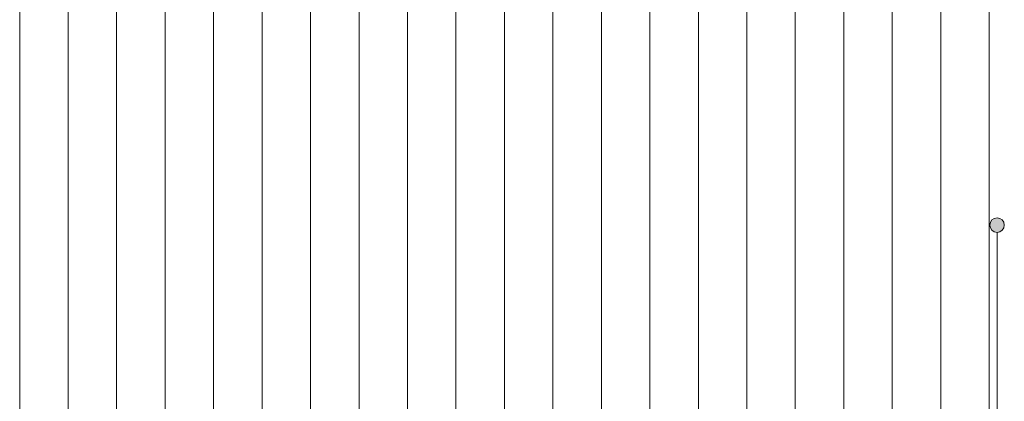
# Model space of a CAD drawing. Header units: millimetres. Extents: x -65 to 293624, y -1905 to 31061.
# Tile 52 of 256: x 36351 to 38382, y 16247 to 17035. Entities that reach past the tile are written whole.
import ezdxf

# ---------------------------------------------------------------- set-up
doc = ezdxf.new("R2010")
doc.units = ezdxf.units.MM
doc.header["$MEASUREMENT"] = 0
doc.layers.add('00 Silt sein.AR', color=7, linetype='Continuous')
doc.layers.add('1263 Katuse alusserv.AR', color=7, linetype='Continuous')

# ---------------------------------------------------------------- blocks, each defined once
blk = doc.blocks.new('*X261', base_point=(-38239, 12361.4))
at = {"layer": '1263 Katuse alusserv.AR', "color": 7, "linetype": 'Continuous', "lineweight": 13}
for p, q in [((36350.6, 17058.3), (36350.6, 16994.4)), ((36350.6, 17058.3), (36350.6, 16994.4)), ((36450.6, 17058.3), (36450.6, 16994.4)), ((36450.6, 17058.3), (36450.6, 16994.4)), ((36550.6, 17058.3), (36550.6, 16994.4)), ((36550.6, 17058.3), (36550.6, 16994.4)), ((36650.6, 17058.3), (36650.6, 16994.4)), ((36650.6, 17058.3), (36650.6, 16994.4)), ((36750.6, 17058.3), (36750.6, 16994.4)), ((36750.6, 17058.3), (36750.6, 16994.4)), ((36850.6, 17058.3), (36850.6, 16994.4)), ((36850.6, 17058.3), (36850.6, 16994.4)), ((36950.6, 17058.3), (36950.6, 16994.4)), ((36950.6, 17058.3), (36950.6, 16994.4)), ((37050.6, 17058.3), (37050.6, 16994.4)), ((37050.6, 17058.3), (37050.6, 16994.4)), ((37150.6, 17058.3), (37150.6, 16994.4)), ((37150.6, 17058.3), (37150.6, 16994.4)), ((37250.6, 17058.3), (37250.6, 16994.4)), ((37250.6, 17058.3), (37250.6, 16994.4)), ((37350.6, 17058.3), (37350.6, 16994.4)), ((37350.6, 17058.3), (37350.6, 16994.4)), ((37450.6, 17058.3), (37450.6, 16994.4)), ((37450.6, 17058.3), (37450.6, 16994.4)), ((37550.6, 17058.3), (37550.6, 16994.4)), ((37550.6, 17058.3), (37550.6, 16994.4)), ((37650.6, 17058.3), (37650.6, 16994.4)), ((37650.6, 17058.3), (37650.6, 16994.4)), ((37750.6, 17058.3), (37750.6, 16994.4)), ((37750.6, 17058.3), (37750.6, 16994.4)), ((37850.6, 17058.3), (37850.6, 16994.4)), ((37850.6, 17058.3), (37850.6, 16994.4)), ((37950.6, 17058.3), (37950.6, 16994.4)), ((37950.6, 17058.3), (37950.6, 16994.4)), ((38050.6, 17058.3), (38050.6, 16994.4)), ((38050.6, 17058.3), (38050.6, 16994.4)), ((38150.6, 17058.3), (38150.6, 16994.4)), ((38150.6, 17058.3), (38150.6, 16994.4)), ((38250.6, 17058.3), (38250.6, 16994.4)), ((38250.6, 17058.3), (38250.6, 16994.4)), ((38350.6, 17058.3), (38350.6, 16994.4)), ((38350.6, 17058.3), (38350.6, 16994.4)), ((36350.6, 16994.4), (36350.6, 16930.4)), ((36350.6, 16994.4), (36350.6, 16930.4)), ((36450.6, 16994.4), (36450.6, 16930.4)), ((36450.6, 16994.4), (36450.6, 16930.4)), ((36550.6, 16994.4), (36550.6, 16930.4)), ((36550.6, 16994.4), (36550.6, 16930.4)), ((36650.6, 16994.4), (36650.6, 16930.4)), ((36650.6, 16994.4), (36650.6, 16930.4)), ((36750.6, 16994.4), (36750.6, 16930.4)), ((36750.6, 16994.4), (36750.6, 16930.4)), ((36850.6, 16994.4), (36850.6, 16930.4)), ((36850.6, 16994.4), (36850.6, 16930.4)), ((36950.6, 16994.4), (36950.6, 16930.4)), ((36950.6, 16994.4), (36950.6, 16930.4)), ((37050.6, 16994.4), (37050.6, 16930.4)), ((37050.6, 16994.4), (37050.6, 16930.4)), ((37150.6, 16994.4), (37150.6, 16930.4)), ((37150.6, 16994.4), (37150.6, 16930.4)), ((37250.6, 16994.4), (37250.6, 16930.4)), ((37250.6, 16994.4), (37250.6, 16930.4)), ((37350.6, 16994.4), (37350.6, 16930.4)), ((37350.6, 16994.4), (37350.6, 16930.4)), ((37450.6, 16994.4), (37450.6, 16930.4)), ((37450.6, 16994.4), (37450.6, 16930.4)), ((37550.6, 16994.4), (37550.6, 16930.4)), ((37550.6, 16994.4), (37550.6, 16930.4)), ((37650.6, 16994.4), (37650.6, 16930.4)), ((37650.6, 16994.4), (37650.6, 16930.4)), ((37750.6, 16994.4), (37750.6, 16930.4)), ((37750.6, 16994.4), (37750.6, 16930.4)), ((37850.6, 16994.4), (37850.6, 16930.4)), ((37850.6, 16994.4), (37850.6, 16930.4)), ((37950.6, 16994.4), (37950.6, 16930.4)), ((37950.6, 16994.4), (37950.6, 16930.4)), ((38050.6, 16994.4), (38050.6, 16930.4)), ((38050.6, 16994.4), (38050.6, 16930.4)), ((38150.6, 16994.4), (38150.6, 16930.4)), ((38150.6, 16994.4), (38150.6, 16930.4)), ((38250.6, 16994.4), (38250.6, 16930.4)), ((38250.6, 16994.4), (38250.6, 16930.4)), ((38350.6, 16994.4), (38350.6, 16930.4)), ((38350.6, 16994.4), (38350.6, 16930.4)), ((36350.6, 16930.4), (36350.6, 16866.5)), ((36350.6, 16930.4), (36350.6, 16866.5)), ((36450.6, 16930.4), (36450.6, 16866.5)), ((36450.6, 16930.4), (36450.6, 16866.5)), ((36550.6, 16930.4), (36550.6, 16866.5)), ((36550.6, 16930.4), (36550.6, 16866.5)), ((36650.6, 16930.4), (36650.6, 16866.5)), ((36650.6, 16930.4), (36650.6, 16866.5)), ((36750.6, 16930.4), (36750.6, 16866.5)), ((36750.6, 16930.4), (36750.6, 16866.5)), ((36850.6, 16930.4), (36850.6, 16866.5)), ((36850.6, 16930.4), (36850.6, 16866.5)), ((36950.6, 16930.4), (36950.6, 16866.5)), ((36950.6, 16930.4), (36950.6, 16866.5)), ((37050.6, 16930.4), (37050.6, 16866.5)), ((37050.6, 16930.4), (37050.6, 16866.5)), ((37150.6, 16930.4), (37150.6, 16866.5)), ((37150.6, 16930.4), (37150.6, 16866.5)), ((37250.6, 16930.4), (37250.6, 16866.5)), ((37250.6, 16930.4), (37250.6, 16866.5)), ((37350.6, 16930.4), (37350.6, 16866.5)), ((37350.6, 16930.4), (37350.6, 16866.5)), ((37450.6, 16930.4), (37450.6, 16866.5)), ((37450.6, 16930.4), (37450.6, 16866.5)), ((37550.6, 16930.4), (37550.6, 16866.5)), ((37550.6, 16930.4), (37550.6, 16866.5)), ((37650.6, 16930.4), (37650.6, 16866.5)), ((37650.6, 16930.4), (37650.6, 16866.5)), ((37750.6, 16930.4), (37750.6, 16866.5)), ((37750.6, 16930.4), (37750.6, 16866.5)), ((37850.6, 16930.4), (37850.6, 16866.5)), ((37850.6, 16930.4), (37850.6, 16866.5)), ((37950.6, 16930.4), (37950.6, 16866.5)), ((37950.6, 16930.4), (37950.6, 16866.5)), ((38050.6, 16930.4), (38050.6, 16866.5)), ((38050.6, 16930.4), (38050.6, 16866.5)), ((38150.6, 16930.4), (38150.6, 16866.5)), ((38150.6, 16930.4), (38150.6, 16866.5)), ((38250.6, 16930.4), (38250.6, 16866.5)), ((38250.6, 16930.4), (38250.6, 16866.5)), ((38350.6, 16930.4), (38350.6, 16866.5)), ((38350.6, 16930.4), (38350.6, 16866.5)), ((36350.6, 16866.5), (36350.6, 16802.6)), ((36350.6, 16866.5), (36350.6, 16802.6)), ((36450.6, 16866.5), (36450.6, 16802.6)), ((36450.6, 16866.5), (36450.6, 16802.6)), ((36550.6, 16866.5), (36550.6, 16802.6)), ((36550.6, 16866.5), (36550.6, 16802.6)), ((36650.6, 16866.5), (36650.6, 16802.6)), ((36650.6, 16866.5), (36650.6, 16802.6)), ((36750.6, 16866.5), (36750.6, 16802.6)), ((36750.6, 16866.5), (36750.6, 16802.6)), ((36850.6, 16866.5), (36850.6, 16802.6)), ((36850.6, 16866.5), (36850.6, 16802.6)), ((36950.6, 16866.5), (36950.6, 16802.6)), ((36950.6, 16866.5), (36950.6, 16802.6)), ((37050.6, 16866.5), (37050.6, 16802.6)), ((37050.6, 16866.5), (37050.6, 16802.6)), ((37150.6, 16866.5), (37150.6, 16802.6)), ((37150.6, 16866.5), (37150.6, 16802.6)), ((37250.6, 16866.5), (37250.6, 16802.6)), ((37250.6, 16866.5), (37250.6, 16802.6)), ((37350.6, 16866.5), (37350.6, 16802.6)), ((37350.6, 16866.5), (37350.6, 16802.6)), ((37450.6, 16866.5), (37450.6, 16802.6)), ((37450.6, 16866.5), (37450.6, 16802.6)), ((37550.6, 16866.5), (37550.6, 16802.6)), ((37550.6, 16866.5), (37550.6, 16802.6)), ((37650.6, 16866.5), (37650.6, 16802.6)), ((37650.6, 16866.5), (37650.6, 16802.6)), ((37750.6, 16866.5), (37750.6, 16802.6)), ((37750.6, 16866.5), (37750.6, 16802.6)), ((37850.6, 16866.5), (37850.6, 16802.6)), ((37850.6, 16866.5), (37850.6, 16802.6)), ((37950.6, 16866.5), (37950.6, 16802.6)), ((37950.6, 16866.5), (37950.6, 16802.6)), ((38050.6, 16866.5), (38050.6, 16802.6)), ((38050.6, 16866.5), (38050.6, 16802.6)), ((38150.6, 16866.5), (38150.6, 16802.6)), ((38150.6, 16866.5), (38150.6, 16802.6)), ((38250.6, 16866.5), (38250.6, 16802.6)), ((38250.6, 16866.5), (38250.6, 16802.6)), ((38350.6, 16866.5), (38350.6, 16802.6)), ((38350.6, 16866.5), (38350.6, 16802.6)), ((36350.6, 16802.6), (36350.6, 16738.7)), ((36350.6, 16802.6), (36350.6, 16738.7)), ((36450.6, 16802.6), (36450.6, 16738.7)), ((36450.6, 16802.6), (36450.6, 16738.7)), ((36550.6, 16802.6), (36550.6, 16738.7)), ((36550.6, 16802.6), (36550.6, 16738.7)), ((36650.6, 16802.6), (36650.6, 16738.7)), ((36650.6, 16802.6), (36650.6, 16738.7)), ((36750.6, 16802.6), (36750.6, 16738.7)), ((36750.6, 16802.6), (36750.6, 16738.7)), ((36850.6, 16802.6), (36850.6, 16738.7)), ((36850.6, 16802.6), (36850.6, 16738.7)), ((36950.6, 16802.6), (36950.6, 16738.7)), ((36950.6, 16802.6), (36950.6, 16738.7)), ((37050.6, 16802.6), (37050.6, 16738.7)), ((37050.6, 16802.6), (37050.6, 16738.7)), ((37150.6, 16802.6), (37150.6, 16738.7)), ((37150.6, 16802.6), (37150.6, 16738.7)), ((37250.6, 16802.6), (37250.6, 16738.7)), ((37250.6, 16802.6), (37250.6, 16738.7)), ((37350.6, 16802.6), (37350.6, 16738.7)), ((37350.6, 16802.6), (37350.6, 16738.7)), ((37450.6, 16802.6), (37450.6, 16738.7)), ((37450.6, 16802.6), (37450.6, 16738.7)), ((37550.6, 16802.6), (37550.6, 16738.7)), ((37550.6, 16802.6), (37550.6, 16738.7)), ((37650.6, 16802.6), (37650.6, 16738.7)), ((37650.6, 16802.6), (37650.6, 16738.7)), ((37750.6, 16802.6), (37750.6, 16738.7)), ((37750.6, 16802.6), (37750.6, 16738.7)), ((37850.6, 16802.6), (37850.6, 16738.7)), ((37850.6, 16802.6), (37850.6, 16738.7)), ((37950.6, 16802.6), (37950.6, 16738.7)), ((37950.6, 16802.6), (37950.6, 16738.7)), ((38050.6, 16802.6), (38050.6, 16738.7)), ((38050.6, 16802.6), (38050.6, 16738.7)), ((38150.6, 16802.6), (38150.6, 16738.7)), ((38150.6, 16802.6), (38150.6, 16738.7)), ((38250.6, 16802.6), (38250.6, 16738.7)), ((38250.6, 16802.6), (38250.6, 16738.7)), ((38350.6, 16802.6), (38350.6, 16738.7)), ((38350.6, 16802.6), (38350.6, 16738.7)), ((36350.6, 16738.7), (36350.6, 16674.8)), ((36350.6, 16738.7), (36350.6, 16674.8)), ((36450.6, 16738.7), (36450.6, 16674.8)), ((36450.6, 16738.7), (36450.6, 16674.8)), ((36550.6, 16738.7), (36550.6, 16674.8)), ((36550.6, 16738.7), (36550.6, 16674.8)), ((36650.6, 16738.7), (36650.6, 16674.8)), ((36650.6, 16738.7), (36650.6, 16674.8)), ((36750.6, 16738.7), (36750.6, 16674.8)), ((36750.6, 16738.7), (36750.6, 16674.8)), ((36850.6, 16738.7), (36850.6, 16674.8)), ((36850.6, 16738.7), (36850.6, 16674.8)), ((36950.6, 16738.7), (36950.6, 16674.8)), ((36950.6, 16738.7), (36950.6, 16674.8)), ((37050.6, 16738.7), (37050.6, 16674.8)), ((37050.6, 16738.7), (37050.6, 16674.8)), ((37150.6, 16738.7), (37150.6, 16674.8)), ((37150.6, 16738.7), (37150.6, 16674.8)), ((37250.6, 16738.7), (37250.6, 16674.8)), ((37250.6, 16738.7), (37250.6, 16674.8)), ((37350.6, 16738.7), (37350.6, 16674.8)), ((37350.6, 16738.7), (37350.6, 16674.8)), ((37450.6, 16738.7), (37450.6, 16674.8)), ((37450.6, 16738.7), (37450.6, 16674.8)), ((37550.6, 16738.7), (37550.6, 16674.8)), ((37550.6, 16738.7), (37550.6, 16674.8)), ((37650.6, 16738.7), (37650.6, 16674.8)), ((37650.6, 16738.7), (37650.6, 16674.8)), ((37750.6, 16738.7), (37750.6, 16674.8)), ((37750.6, 16738.7), (37750.6, 16674.8)), ((37850.6, 16738.7), (37850.6, 16674.8)), ((37850.6, 16738.7), (37850.6, 16674.8)), ((37950.6, 16738.7), (37950.6, 16674.8)), ((37950.6, 16738.7), (37950.6, 16674.8)), ((38050.6, 16738.7), (38050.6, 16674.8)), ((38050.6, 16738.7), (38050.6, 16674.8)), ((38150.6, 16738.7), (38150.6, 16674.8)), ((38150.6, 16738.7), (38150.6, 16674.8)), ((38250.6, 16738.7), (38250.6, 16674.8)), ((38250.6, 16738.7), (38250.6, 16674.8)), ((38350.6, 16738.7), (38350.6, 16674.8)), ((38350.6, 16738.7), (38350.6, 16674.8)), ((36350.6, 16674.8), (36350.6, 16610.9)), ((36350.6, 16674.8), (36350.6, 16610.9)), ((36450.6, 16674.8), (36450.6, 16610.9)), ((36450.6, 16674.8), (36450.6, 16610.9)), ((36550.6, 16674.8), (36550.6, 16610.9)), ((36550.6, 16674.8), (36550.6, 16610.9)), ((36650.6, 16674.8), (36650.6, 16610.9)), ((36650.6, 16674.8), (36650.6, 16610.9)), ((36750.6, 16674.8), (36750.6, 16610.9)), ((36750.6, 16674.8), (36750.6, 16610.9)), ((36850.6, 16674.8), (36850.6, 16610.9)), ((36850.6, 16674.8), (36850.6, 16610.9)), ((36950.6, 16674.8), (36950.6, 16610.9)), ((36950.6, 16674.8), (36950.6, 16610.9)), ((37050.6, 16674.8), (37050.6, 16610.9)), ((37050.6, 16674.8), (37050.6, 16610.9)), ((37150.6, 16674.8), (37150.6, 16610.9)), ((37150.6, 16674.8), (37150.6, 16610.9)), ((37250.6, 16674.8), (37250.6, 16610.9)), ((37250.6, 16674.8), (37250.6, 16610.9)), ((37350.6, 16674.8), (37350.6, 16610.9)), ((37350.6, 16674.8), (37350.6, 16610.9)), ((37450.6, 16674.8), (37450.6, 16610.9)), ((37450.6, 16674.8), (37450.6, 16610.9)), ((37550.6, 16674.8), (37550.6, 16610.9)), ((37550.6, 16674.8), (37550.6, 16610.9)), ((37650.6, 16674.8), (37650.6, 16610.9)), ((37650.6, 16674.8), (37650.6, 16610.9)), ((37750.6, 16674.8), (37750.6, 16610.9)), ((37750.6, 16674.8), (37750.6, 16610.9)), ((37850.6, 16674.8), (37850.6, 16610.9)), ((37850.6, 16674.8), (37850.6, 16610.9)), ((37950.6, 16674.8), (37950.6, 16610.9)), ((37950.6, 16674.8), (37950.6, 16610.9)), ((38050.6, 16674.8), (38050.6, 16610.9)), ((38050.6, 16674.8), (38050.6, 16610.9)), ((38150.6, 16674.8), (38150.6, 16610.9)), ((38150.6, 16674.8), (38150.6, 16610.9)), ((38250.6, 16674.8), (38250.6, 16610.9)), ((38250.6, 16674.8), (38250.6, 16610.9)), ((38350.6, 16674.8), (38350.6, 16610.9)), ((38350.6, 16674.8), (38350.6, 16610.9)), ((36350.6, 16610.9), (36350.6, 16547)), ((36350.6, 16610.9), (36350.6, 16547)), ((36450.6, 16610.9), (36450.6, 16547)), ((36450.6, 16610.9), (36450.6, 16547)), ((36550.6, 16610.9), (36550.6, 16547)), ((36550.6, 16610.9), (36550.6, 16547)), ((36650.6, 16610.9), (36650.6, 16547)), ((36650.6, 16610.9), (36650.6, 16547)), ((36750.6, 16610.9), (36750.6, 16547)), ((36750.6, 16610.9), (36750.6, 16547)), ((36850.6, 16610.9), (36850.6, 16547)), ((36850.6, 16610.9), (36850.6, 16547)), ((36950.6, 16610.9), (36950.6, 16547)), ((36950.6, 16610.9), (36950.6, 16547)), ((37050.6, 16610.9), (37050.6, 16547)), ((37050.6, 16610.9), (37050.6, 16547)), ((37150.6, 16610.9), (37150.6, 16547)), ((37150.6, 16610.9), (37150.6, 16547)), ((37250.6, 16610.9), (37250.6, 16547)), ((37250.6, 16610.9), (37250.6, 16547)), ((37350.6, 16610.9), (37350.6, 16547)), ((37350.6, 16610.9), (37350.6, 16547)), ((37450.6, 16610.9), (37450.6, 16547)), ((37450.6, 16610.9), (37450.6, 16547)), ((37550.6, 16610.9), (37550.6, 16547)), ((37550.6, 16610.9), (37550.6, 16547)), ((37650.6, 16610.9), (37650.6, 16547)), ((37650.6, 16610.9), (37650.6, 16547)), ((37750.6, 16610.9), (37750.6, 16547)), ((37750.6, 16610.9), (37750.6, 16547)), ((37850.6, 16610.9), (37850.6, 16547)), ((37850.6, 16610.9), (37850.6, 16547)), ((37950.6, 16610.9), (37950.6, 16547)), ((37950.6, 16610.9), (37950.6, 16547)), ((38050.6, 16610.9), (38050.6, 16547)), ((38050.6, 16610.9), (38050.6, 16547)), ((38150.6, 16610.9), (38150.6, 16547)), ((38150.6, 16610.9), (38150.6, 16547)), ((38250.6, 16610.9), (38250.6, 16547)), ((38250.6, 16610.9), (38250.6, 16547)), ((38350.6, 16610.9), (38350.6, 16547)), ((38350.6, 16610.9), (38350.6, 16547)), ((36350.6, 16547), (36350.6, 16483)), ((36350.6, 16547), (36350.6, 16483)), ((36450.6, 16547), (36450.6, 16483)), ((36450.6, 16547), (36450.6, 16483)), ((36550.6, 16547), (36550.6, 16483)), ((36550.6, 16547), (36550.6, 16483)), ((36650.6, 16547), (36650.6, 16483)), ((36650.6, 16547), (36650.6, 16483)), ((36750.6, 16547), (36750.6, 16483)), ((36750.6, 16547), (36750.6, 16483)), ((36850.6, 16547), (36850.6, 16483)), ((36850.6, 16547), (36850.6, 16483)), ((36950.6, 16547), (36950.6, 16483)), ((36950.6, 16547), (36950.6, 16483)), ((37050.6, 16547), (37050.6, 16483)), ((37050.6, 16547), (37050.6, 16483)), ((37150.6, 16547), (37150.6, 16483)), ((37150.6, 16547), (37150.6, 16483)), ((37250.6, 16547), (37250.6, 16483)), ((37250.6, 16547), (37250.6, 16483)), ((37350.6, 16547), (37350.6, 16483)), ((37350.6, 16547), (37350.6, 16483)), ((37450.6, 16547), (37450.6, 16483)), ((37450.6, 16547), (37450.6, 16483)), ((37550.6, 16547), (37550.6, 16483)), ((37550.6, 16547), (37550.6, 16483)), ((37650.6, 16547), (37650.6, 16483)), ((37650.6, 16547), (37650.6, 16483)), ((37750.6, 16547), (37750.6, 16483)), ((37750.6, 16547), (37750.6, 16483)), ((37850.6, 16547), (37850.6, 16483)), ((37850.6, 16547), (37850.6, 16483)), ((37950.6, 16547), (37950.6, 16483)), ((37950.6, 16547), (37950.6, 16483)), ((38050.6, 16547), (38050.6, 16483)), ((38050.6, 16547), (38050.6, 16483)), ((38150.6, 16547), (38150.6, 16483)), ((38150.6, 16547), (38150.6, 16483)), ((38250.6, 16547), (38250.6, 16483)), ((38250.6, 16547), (38250.6, 16483)), ((38350.6, 16547), (38350.6, 16483)), ((38350.6, 16547), (38350.6, 16483)), ((36350.6, 16483), (36350.6, 16419.1)), ((36350.6, 16483), (36350.6, 16419.1)), ((36450.6, 16483), (36450.6, 16419.1)), ((36450.6, 16483), (36450.6, 16419.1)), ((36550.6, 16483), (36550.6, 16419.1)), ((36550.6, 16483), (36550.6, 16419.1)), ((36650.6, 16483), (36650.6, 16419.1)), ((36650.6, 16483), (36650.6, 16419.1)), ((36750.6, 16483), (36750.6, 16419.1)), ((36750.6, 16483), (36750.6, 16419.1)), ((36850.6, 16483), (36850.6, 16419.1)), ((36850.6, 16483), (36850.6, 16419.1)), ((36950.6, 16483), (36950.6, 16419.1)), ((36950.6, 16483), (36950.6, 16419.1)), ((37050.6, 16483), (37050.6, 16419.1)), ((37050.6, 16483), (37050.6, 16419.1)), ((37150.6, 16483), (37150.6, 16419.1)), ((37150.6, 16483), (37150.6, 16419.1)), ((37250.6, 16483), (37250.6, 16419.1)), ((37250.6, 16483), (37250.6, 16419.1)), ((37350.6, 16483), (37350.6, 16419.1)), ((37350.6, 16483), (37350.6, 16419.1)), ((37450.6, 16483), (37450.6, 16419.1)), ((37450.6, 16483), (37450.6, 16419.1)), ((37550.6, 16483), (37550.6, 16419.1)), ((37550.6, 16483), (37550.6, 16419.1)), ((37650.6, 16483), (37650.6, 16419.1)), ((37650.6, 16483), (37650.6, 16419.1)), ((37750.6, 16483), (37750.6, 16419.1)), ((37750.6, 16483), (37750.6, 16419.1)), ((37850.6, 16483), (37850.6, 16419.1)), ((37850.6, 16483), (37850.6, 16419.1)), ((37950.6, 16483), (37950.6, 16419.1)), ((37950.6, 16483), (37950.6, 16419.1)), ((38050.6, 16483), (38050.6, 16419.1)), ((38050.6, 16483), (38050.6, 16419.1)), ((38150.6, 16483), (38150.6, 16419.1)), ((38150.6, 16483), (38150.6, 16419.1)), ((38250.6, 16483), (38250.6, 16419.1)), ((38250.6, 16483), (38250.6, 16419.1)), ((38350.6, 16483), (38350.6, 16419.1)), ((38350.6, 16483), (38350.6, 16419.1)), ((36350.6, 16419.1), (36350.6, 16355.2)), ((36350.6, 16419.1), (36350.6, 16355.2)), ((36450.6, 16419.1), (36450.6, 16355.2)), ((36450.6, 16419.1), (36450.6, 16355.2)), ((36550.6, 16419.1), (36550.6, 16355.2)), ((36550.6, 16419.1), (36550.6, 16355.2)), ((36650.6, 16419.1), (36650.6, 16355.2)), ((36650.6, 16419.1), (36650.6, 16355.2)), ((36750.6, 16419.1), (36750.6, 16355.2)), ((36750.6, 16419.1), (36750.6, 16355.2)), ((36850.6, 16419.1), (36850.6, 16355.2)), ((36850.6, 16419.1), (36850.6, 16355.2)), ((36950.6, 16419.1), (36950.6, 16355.2)), ((36950.6, 16419.1), (36950.6, 16355.2)), ((37050.6, 16419.1), (37050.6, 16355.2)), ((37050.6, 16419.1), (37050.6, 16355.2)), ((37150.6, 16419.1), (37150.6, 16355.2)), ((37150.6, 16419.1), (37150.6, 16355.2)), ((37250.6, 16419.1), (37250.6, 16355.2)), ((37250.6, 16419.1), (37250.6, 16355.2)), ((37350.6, 16419.1), (37350.6, 16355.2)), ((37350.6, 16419.1), (37350.6, 16355.2)), ((37450.6, 16419.1), (37450.6, 16355.2)), ((37450.6, 16419.1), (37450.6, 16355.2)), ((37550.6, 16419.1), (37550.6, 16355.2)), ((37550.6, 16419.1), (37550.6, 16355.2)), ((37650.6, 16419.1), (37650.6, 16355.2)), ((37650.6, 16419.1), (37650.6, 16355.2)), ((37750.6, 16419.1), (37750.6, 16355.2)), ((37750.6, 16419.1), (37750.6, 16355.2)), ((37850.6, 16419.1), (37850.6, 16355.2)), ((37850.6, 16419.1), (37850.6, 16355.2)), ((37950.6, 16419.1), (37950.6, 16355.2)), ((37950.6, 16419.1), (37950.6, 16355.2)), ((38050.6, 16419.1), (38050.6, 16355.2)), ((38050.6, 16419.1), (38050.6, 16355.2)), ((38150.6, 16419.1), (38150.6, 16355.2)), ((38150.6, 16419.1), (38150.6, 16355.2)), ((38250.6, 16419.1), (38250.6, 16355.2)), ((38250.6, 16419.1), (38250.6, 16355.2)), ((38350.6, 16419.1), (38350.6, 16355.2)), ((38350.6, 16419.1), (38350.6, 16355.2)), ((36350.6, 16355.2), (36350.6, 16291.3)), ((36350.6, 16355.2), (36350.6, 16291.3)), ((36450.6, 16355.2), (36450.6, 16291.3)), ((36450.6, 16355.2), (36450.6, 16291.3)), ((36550.6, 16355.2), (36550.6, 16291.3)), ((36550.6, 16355.2), (36550.6, 16291.3)), ((36650.6, 16355.2), (36650.6, 16291.3)), ((36650.6, 16355.2), (36650.6, 16291.3)), ((36750.6, 16355.2), (36750.6, 16291.3)), ((36750.6, 16355.2), (36750.6, 16291.3)), ((36850.6, 16355.2), (36850.6, 16291.3)), ((36850.6, 16355.2), (36850.6, 16291.3)), ((36950.6, 16355.2), (36950.6, 16291.3)), ((36950.6, 16355.2), (36950.6, 16291.3)), ((37050.6, 16355.2), (37050.6, 16291.3)), ((37050.6, 16355.2), (37050.6, 16291.3)), ((37150.6, 16355.2), (37150.6, 16291.3)), ((37150.6, 16355.2), (37150.6, 16291.3)), ((37250.6, 16355.2), (37250.6, 16291.3)), ((37250.6, 16355.2), (37250.6, 16291.3)), ((37350.6, 16355.2), (37350.6, 16291.3)), ((37350.6, 16355.2), (37350.6, 16291.3)), ((37450.6, 16355.2), (37450.6, 16291.3)), ((37450.6, 16355.2), (37450.6, 16291.3)), ((37550.6, 16355.2), (37550.6, 16291.3)), ((37550.6, 16355.2), (37550.6, 16291.3)), ((37650.6, 16355.2), (37650.6, 16291.3)), ((37650.6, 16355.2), (37650.6, 16291.3)), ((37750.6, 16355.2), (37750.6, 16291.3)), ((37750.6, 16355.2), (37750.6, 16291.3)), ((37850.6, 16355.2), (37850.6, 16291.3)), ((37850.6, 16355.2), (37850.6, 16291.3)), ((37950.6, 16355.2), (37950.6, 16291.3)), ((37950.6, 16355.2), (37950.6, 16291.3)), ((38050.6, 16355.2), (38050.6, 16291.3)), ((38050.6, 16355.2), (38050.6, 16291.3)), ((38150.6, 16355.2), (38150.6, 16291.3)), ((38150.6, 16355.2), (38150.6, 16291.3)), ((38250.6, 16355.2), (38250.6, 16291.3)), ((38250.6, 16355.2), (38250.6, 16291.3)), ((38350.6, 16355.2), (38350.6, 16291.3)), ((38350.6, 16355.2), (38350.6, 16291.3)), ((36350.6, 16291.3), (36350.6, 16227.4)), ((36350.6, 16291.3), (36350.6, 16227.4)), ((36450.6, 16291.3), (36450.6, 16227.4)), ((36450.6, 16291.3), (36450.6, 16227.4)), ((36550.6, 16291.3), (36550.6, 16227.4)), ((36550.6, 16291.3), (36550.6, 16227.4)), ((36650.6, 16291.3), (36650.6, 16227.4)), ((36650.6, 16291.3), (36650.6, 16227.4)), ((36750.6, 16291.3), (36750.6, 16227.4)), ((36750.6, 16291.3), (36750.6, 16227.4)), ((36850.6, 16291.3), (36850.6, 16227.4)), ((36850.6, 16291.3), (36850.6, 16227.4)), ((36950.6, 16291.3), (36950.6, 16227.4)), ((36950.6, 16291.3), (36950.6, 16227.4)), ((37050.6, 16291.3), (37050.6, 16227.4)), ((37050.6, 16291.3), (37050.6, 16227.4)), ((37150.6, 16291.3), (37150.6, 16227.4)), ((37150.6, 16291.3), (37150.6, 16227.4)), ((37250.6, 16291.3), (37250.6, 16227.4)), ((37250.6, 16291.3), (37250.6, 16227.4)), ((37350.6, 16291.3), (37350.6, 16227.4)), ((37350.6, 16291.3), (37350.6, 16227.4)), ((37450.6, 16291.3), (37450.6, 16227.4)), ((37450.6, 16291.3), (37450.6, 16227.4)), ((37550.6, 16291.3), (37550.6, 16227.4)), ((37550.6, 16291.3), (37550.6, 16227.4)), ((37650.6, 16291.3), (37650.6, 16227.4)), ((37650.6, 16291.3), (37650.6, 16227.4)), ((37750.6, 16291.3), (37750.6, 16227.4)), ((37750.6, 16291.3), (37750.6, 16227.4)), ((37850.6, 16291.3), (37850.6, 16227.4)), ((37850.6, 16291.3), (37850.6, 16227.4)), ((37950.6, 16291.3), (37950.6, 16227.4)), ((37950.6, 16291.3), (37950.6, 16227.4)), ((38050.6, 16291.3), (38050.6, 16227.4)), ((38050.6, 16291.3), (38050.6, 16227.4)), ((38150.6, 16291.3), (38150.6, 16227.4)), ((38150.6, 16291.3), (38150.6, 16227.4)), ((38250.6, 16291.3), (38250.6, 16227.4)), ((38250.6, 16291.3), (38250.6, 16227.4)), ((38350.6, 16291.3), (38350.6, 16227.4)), ((38350.6, 16291.3), (38350.6, 16227.4))]:
    blk.add_line(p, q, dxfattribs=at)
blk = doc.blocks.new('*X262', base_point=(-38239, 12361.4))
at = {"layer": '1263 Katuse alusserv.AR', "color": 7, "linetype": 'Continuous', "lineweight": 13}
for p, q in [((36350.6, 17058.3), (36350.6, 16994.4)), ((36350.6, 17058.3), (36350.6, 16994.4)), ((36450.6, 17058.3), (36450.6, 16994.4)), ((36450.6, 17058.3), (36450.6, 16994.4)), ((36550.6, 17058.3), (36550.6, 16994.4)), ((36550.6, 17058.3), (36550.6, 16994.4)), ((36650.6, 17058.3), (36650.6, 16994.4)), ((36650.6, 17058.3), (36650.6, 16994.4)), ((36750.6, 17058.3), (36750.6, 16994.4)), ((36750.6, 17058.3), (36750.6, 16994.4)), ((36850.6, 17058.3), (36850.6, 16994.4)), ((36850.6, 17058.3), (36850.6, 16994.4)), ((36950.6, 17058.3), (36950.6, 16994.4)), ((36950.6, 17058.3), (36950.6, 16994.4)), ((37050.6, 17058.3), (37050.6, 16994.4)), ((37050.6, 17058.3), (37050.6, 16994.4)), ((37150.6, 17058.3), (37150.6, 16994.4)), ((37150.6, 17058.3), (37150.6, 16994.4)), ((37250.6, 17058.3), (37250.6, 16994.4)), ((37250.6, 17058.3), (37250.6, 16994.4)), ((37350.6, 17058.3), (37350.6, 16994.4)), ((37350.6, 17058.3), (37350.6, 16994.4)), ((37450.6, 17058.3), (37450.6, 16994.4)), ((37450.6, 17058.3), (37450.6, 16994.4)), ((37550.6, 17058.3), (37550.6, 16994.4)), ((37550.6, 17058.3), (37550.6, 16994.4)), ((37650.6, 17058.3), (37650.6, 16994.4)), ((37650.6, 17058.3), (37650.6, 16994.4)), ((37750.6, 17058.3), (37750.6, 16994.4)), ((37750.6, 17058.3), (37750.6, 16994.4)), ((37850.6, 17058.3), (37850.6, 16994.4)), ((37850.6, 17058.3), (37850.6, 16994.4)), ((37950.6, 17058.3), (37950.6, 16994.4)), ((37950.6, 17058.3), (37950.6, 16994.4)), ((38050.6, 17058.3), (38050.6, 16994.4)), ((38050.6, 17058.3), (38050.6, 16994.4)), ((38150.6, 17058.3), (38150.6, 16994.4)), ((38150.6, 17058.3), (38150.6, 16994.4)), ((38250.6, 17058.3), (38250.6, 16994.4)), ((38250.6, 17058.3), (38250.6, 16994.4)), ((38350.6, 17058.3), (38350.6, 16994.4)), ((38350.6, 17058.3), (38350.6, 16994.4)), ((36350.6, 16994.4), (36350.6, 16930.4)), ((36350.6, 16994.4), (36350.6, 16930.4)), ((36450.6, 16994.4), (36450.6, 16930.4)), ((36450.6, 16994.4), (36450.6, 16930.4)), ((36550.6, 16994.4), (36550.6, 16930.4)), ((36550.6, 16994.4), (36550.6, 16930.4)), ((36650.6, 16994.4), (36650.6, 16930.4)), ((36650.6, 16994.4), (36650.6, 16930.4)), ((36750.6, 16994.4), (36750.6, 16930.4)), ((36750.6, 16994.4), (36750.6, 16930.4)), ((36850.6, 16994.4), (36850.6, 16930.4)), ((36850.6, 16994.4), (36850.6, 16930.4)), ((36950.6, 16994.4), (36950.6, 16930.4)), ((36950.6, 16994.4), (36950.6, 16930.4)), ((37050.6, 16994.4), (37050.6, 16930.4)), ((37050.6, 16994.4), (37050.6, 16930.4)), ((37150.6, 16994.4), (37150.6, 16930.4)), ((37150.6, 16994.4), (37150.6, 16930.4)), ((37250.6, 16994.4), (37250.6, 16930.4)), ((37250.6, 16994.4), (37250.6, 16930.4)), ((37350.6, 16994.4), (37350.6, 16930.4)), ((37350.6, 16994.4), (37350.6, 16930.4)), ((37450.6, 16994.4), (37450.6, 16930.4)), ((37450.6, 16994.4), (37450.6, 16930.4)), ((37550.6, 16994.4), (37550.6, 16930.4)), ((37550.6, 16994.4), (37550.6, 16930.4)), ((37650.6, 16994.4), (37650.6, 16930.4)), ((37650.6, 16994.4), (37650.6, 16930.4)), ((37750.6, 16994.4), (37750.6, 16930.4)), ((37750.6, 16994.4), (37750.6, 16930.4)), ((37850.6, 16994.4), (37850.6, 16930.4)), ((37850.6, 16994.4), (37850.6, 16930.4)), ((37950.6, 16994.4), (37950.6, 16930.4)), ((37950.6, 16994.4), (37950.6, 16930.4)), ((38050.6, 16994.4), (38050.6, 16930.4)), ((38050.6, 16994.4), (38050.6, 16930.4)), ((38150.6, 16994.4), (38150.6, 16930.4)), ((38150.6, 16994.4), (38150.6, 16930.4)), ((38250.6, 16994.4), (38250.6, 16930.4)), ((38250.6, 16994.4), (38250.6, 16930.4)), ((38350.6, 16994.4), (38350.6, 16930.4)), ((38350.6, 16994.4), (38350.6, 16930.4)), ((36350.6, 16930.4), (36350.6, 16866.5)), ((36350.6, 16930.4), (36350.6, 16866.5)), ((36450.6, 16930.4), (36450.6, 16866.5)), ((36450.6, 16930.4), (36450.6, 16866.5)), ((36550.6, 16930.4), (36550.6, 16866.5)), ((36550.6, 16930.4), (36550.6, 16866.5)), ((36650.6, 16930.4), (36650.6, 16866.5)), ((36650.6, 16930.4), (36650.6, 16866.5)), ((36750.6, 16930.4), (36750.6, 16866.5)), ((36750.6, 16930.4), (36750.6, 16866.5)), ((36850.6, 16930.4), (36850.6, 16866.5)), ((36850.6, 16930.4), (36850.6, 16866.5)), ((36950.6, 16930.4), (36950.6, 16866.5)), ((36950.6, 16930.4), (36950.6, 16866.5)), ((37050.6, 16930.4), (37050.6, 16866.5)), ((37050.6, 16930.4), (37050.6, 16866.5)), ((37150.6, 16930.4), (37150.6, 16866.5)), ((37150.6, 16930.4), (37150.6, 16866.5)), ((37250.6, 16930.4), (37250.6, 16866.5)), ((37250.6, 16930.4), (37250.6, 16866.5)), ((37350.6, 16930.4), (37350.6, 16866.5)), ((37350.6, 16930.4), (37350.6, 16866.5)), ((37450.6, 16930.4), (37450.6, 16866.5)), ((37450.6, 16930.4), (37450.6, 16866.5)), ((37550.6, 16930.4), (37550.6, 16866.5)), ((37550.6, 16930.4), (37550.6, 16866.5)), ((37650.6, 16930.4), (37650.6, 16866.5)), ((37650.6, 16930.4), (37650.6, 16866.5)), ((37750.6, 16930.4), (37750.6, 16866.5)), ((37750.6, 16930.4), (37750.6, 16866.5)), ((37850.6, 16930.4), (37850.6, 16866.5)), ((37850.6, 16930.4), (37850.6, 16866.5)), ((37950.6, 16930.4), (37950.6, 16866.5)), ((37950.6, 16930.4), (37950.6, 16866.5)), ((38050.6, 16930.4), (38050.6, 16866.5)), ((38050.6, 16930.4), (38050.6, 16866.5)), ((38150.6, 16930.4), (38150.6, 16866.5)), ((38150.6, 16930.4), (38150.6, 16866.5)), ((38250.6, 16930.4), (38250.6, 16866.5)), ((38250.6, 16930.4), (38250.6, 16866.5)), ((38350.6, 16930.4), (38350.6, 16866.5)), ((38350.6, 16930.4), (38350.6, 16866.5)), ((36350.6, 16866.5), (36350.6, 16802.6)), ((36350.6, 16866.5), (36350.6, 16802.6)), ((36450.6, 16866.5), (36450.6, 16802.6)), ((36450.6, 16866.5), (36450.6, 16802.6)), ((36550.6, 16866.5), (36550.6, 16802.6)), ((36550.6, 16866.5), (36550.6, 16802.6)), ((36650.6, 16866.5), (36650.6, 16802.6)), ((36650.6, 16866.5), (36650.6, 16802.6)), ((36750.6, 16866.5), (36750.6, 16802.6)), ((36750.6, 16866.5), (36750.6, 16802.6)), ((36850.6, 16866.5), (36850.6, 16802.6)), ((36850.6, 16866.5), (36850.6, 16802.6)), ((36950.6, 16866.5), (36950.6, 16802.6)), ((36950.6, 16866.5), (36950.6, 16802.6)), ((37050.6, 16866.5), (37050.6, 16802.6)), ((37050.6, 16866.5), (37050.6, 16802.6)), ((37150.6, 16866.5), (37150.6, 16802.6)), ((37150.6, 16866.5), (37150.6, 16802.6)), ((37250.6, 16866.5), (37250.6, 16802.6)), ((37250.6, 16866.5), (37250.6, 16802.6)), ((37350.6, 16866.5), (37350.6, 16802.6)), ((37350.6, 16866.5), (37350.6, 16802.6)), ((37450.6, 16866.5), (37450.6, 16802.6)), ((37450.6, 16866.5), (37450.6, 16802.6)), ((37550.6, 16866.5), (37550.6, 16802.6)), ((37550.6, 16866.5), (37550.6, 16802.6)), ((37650.6, 16866.5), (37650.6, 16802.6)), ((37650.6, 16866.5), (37650.6, 16802.6)), ((37750.6, 16866.5), (37750.6, 16802.6)), ((37750.6, 16866.5), (37750.6, 16802.6)), ((37850.6, 16866.5), (37850.6, 16802.6)), ((37850.6, 16866.5), (37850.6, 16802.6)), ((37950.6, 16866.5), (37950.6, 16802.6)), ((37950.6, 16866.5), (37950.6, 16802.6)), ((38050.6, 16866.5), (38050.6, 16802.6)), ((38050.6, 16866.5), (38050.6, 16802.6)), ((38150.6, 16866.5), (38150.6, 16802.6)), ((38150.6, 16866.5), (38150.6, 16802.6)), ((38250.6, 16866.5), (38250.6, 16802.6)), ((38250.6, 16866.5), (38250.6, 16802.6)), ((38350.6, 16866.5), (38350.6, 16802.6)), ((38350.6, 16866.5), (38350.6, 16802.6)), ((36350.6, 16802.6), (36350.6, 16738.7)), ((36350.6, 16802.6), (36350.6, 16738.7)), ((36450.6, 16802.6), (36450.6, 16738.7)), ((36450.6, 16802.6), (36450.6, 16738.7)), ((36550.6, 16802.6), (36550.6, 16738.7)), ((36550.6, 16802.6), (36550.6, 16738.7)), ((36650.6, 16802.6), (36650.6, 16738.7)), ((36650.6, 16802.6), (36650.6, 16738.7)), ((36750.6, 16802.6), (36750.6, 16738.7)), ((36750.6, 16802.6), (36750.6, 16738.7)), ((36850.6, 16802.6), (36850.6, 16738.7)), ((36850.6, 16802.6), (36850.6, 16738.7)), ((36950.6, 16802.6), (36950.6, 16738.7)), ((36950.6, 16802.6), (36950.6, 16738.7)), ((37050.6, 16802.6), (37050.6, 16738.7)), ((37050.6, 16802.6), (37050.6, 16738.7)), ((37150.6, 16802.6), (37150.6, 16738.7)), ((37150.6, 16802.6), (37150.6, 16738.7)), ((37250.6, 16802.6), (37250.6, 16738.7)), ((37250.6, 16802.6), (37250.6, 16738.7)), ((37350.6, 16802.6), (37350.6, 16738.7)), ((37350.6, 16802.6), (37350.6, 16738.7)), ((37450.6, 16802.6), (37450.6, 16738.7)), ((37450.6, 16802.6), (37450.6, 16738.7)), ((37550.6, 16802.6), (37550.6, 16738.7)), ((37550.6, 16802.6), (37550.6, 16738.7)), ((37650.6, 16802.6), (37650.6, 16738.7)), ((37650.6, 16802.6), (37650.6, 16738.7)), ((37750.6, 16802.6), (37750.6, 16738.7)), ((37750.6, 16802.6), (37750.6, 16738.7)), ((37850.6, 16802.6), (37850.6, 16738.7)), ((37850.6, 16802.6), (37850.6, 16738.7)), ((37950.6, 16802.6), (37950.6, 16738.7)), ((37950.6, 16802.6), (37950.6, 16738.7)), ((38050.6, 16802.6), (38050.6, 16738.7)), ((38050.6, 16802.6), (38050.6, 16738.7)), ((38150.6, 16802.6), (38150.6, 16738.7)), ((38150.6, 16802.6), (38150.6, 16738.7)), ((38250.6, 16802.6), (38250.6, 16738.7)), ((38250.6, 16802.6), (38250.6, 16738.7)), ((38350.6, 16802.6), (38350.6, 16738.7)), ((38350.6, 16802.6), (38350.6, 16738.7)), ((36350.6, 16738.7), (36350.6, 16674.8)), ((36350.6, 16738.7), (36350.6, 16674.8)), ((36450.6, 16738.7), (36450.6, 16674.8)), ((36450.6, 16738.7), (36450.6, 16674.8)), ((36550.6, 16738.7), (36550.6, 16674.8)), ((36550.6, 16738.7), (36550.6, 16674.8)), ((36650.6, 16738.7), (36650.6, 16674.8)), ((36650.6, 16738.7), (36650.6, 16674.8)), ((36750.6, 16738.7), (36750.6, 16674.8)), ((36750.6, 16738.7), (36750.6, 16674.8)), ((36850.6, 16738.7), (36850.6, 16674.8)), ((36850.6, 16738.7), (36850.6, 16674.8)), ((36950.6, 16738.7), (36950.6, 16674.8)), ((36950.6, 16738.7), (36950.6, 16674.8)), ((37050.6, 16738.7), (37050.6, 16674.8)), ((37050.6, 16738.7), (37050.6, 16674.8)), ((37150.6, 16738.7), (37150.6, 16674.8)), ((37150.6, 16738.7), (37150.6, 16674.8)), ((37250.6, 16738.7), (37250.6, 16674.8)), ((37250.6, 16738.7), (37250.6, 16674.8)), ((37350.6, 16738.7), (37350.6, 16674.8)), ((37350.6, 16738.7), (37350.6, 16674.8)), ((37450.6, 16738.7), (37450.6, 16674.8)), ((37450.6, 16738.7), (37450.6, 16674.8)), ((37550.6, 16738.7), (37550.6, 16674.8)), ((37550.6, 16738.7), (37550.6, 16674.8)), ((37650.6, 16738.7), (37650.6, 16674.8)), ((37650.6, 16738.7), (37650.6, 16674.8)), ((37750.6, 16738.7), (37750.6, 16674.8)), ((37750.6, 16738.7), (37750.6, 16674.8)), ((37850.6, 16738.7), (37850.6, 16674.8)), ((37850.6, 16738.7), (37850.6, 16674.8)), ((37950.6, 16738.7), (37950.6, 16674.8)), ((37950.6, 16738.7), (37950.6, 16674.8)), ((38050.6, 16738.7), (38050.6, 16674.8)), ((38050.6, 16738.7), (38050.6, 16674.8)), ((38150.6, 16738.7), (38150.6, 16674.8)), ((38150.6, 16738.7), (38150.6, 16674.8)), ((38250.6, 16738.7), (38250.6, 16674.8)), ((38250.6, 16738.7), (38250.6, 16674.8)), ((38350.6, 16738.7), (38350.6, 16674.8)), ((38350.6, 16738.7), (38350.6, 16674.8)), ((36350.6, 16674.8), (36350.6, 16610.9)), ((36350.6, 16674.8), (36350.6, 16610.9)), ((36450.6, 16674.8), (36450.6, 16610.9)), ((36450.6, 16674.8), (36450.6, 16610.9)), ((36550.6, 16674.8), (36550.6, 16610.9)), ((36550.6, 16674.8), (36550.6, 16610.9)), ((36650.6, 16674.8), (36650.6, 16610.9)), ((36650.6, 16674.8), (36650.6, 16610.9)), ((36750.6, 16674.8), (36750.6, 16610.9)), ((36750.6, 16674.8), (36750.6, 16610.9)), ((36850.6, 16674.8), (36850.6, 16610.9)), ((36850.6, 16674.8), (36850.6, 16610.9)), ((36950.6, 16674.8), (36950.6, 16610.9)), ((36950.6, 16674.8), (36950.6, 16610.9)), ((37050.6, 16674.8), (37050.6, 16610.9)), ((37050.6, 16674.8), (37050.6, 16610.9)), ((37150.6, 16674.8), (37150.6, 16610.9)), ((37150.6, 16674.8), (37150.6, 16610.9)), ((37250.6, 16674.8), (37250.6, 16610.9)), ((37250.6, 16674.8), (37250.6, 16610.9)), ((37350.6, 16674.8), (37350.6, 16610.9)), ((37350.6, 16674.8), (37350.6, 16610.9)), ((37450.6, 16674.8), (37450.6, 16610.9)), ((37450.6, 16674.8), (37450.6, 16610.9)), ((37550.6, 16674.8), (37550.6, 16610.9)), ((37550.6, 16674.8), (37550.6, 16610.9)), ((37650.6, 16674.8), (37650.6, 16610.9)), ((37650.6, 16674.8), (37650.6, 16610.9)), ((37750.6, 16674.8), (37750.6, 16610.9)), ((37750.6, 16674.8), (37750.6, 16610.9)), ((37850.6, 16674.8), (37850.6, 16610.9)), ((37850.6, 16674.8), (37850.6, 16610.9)), ((37950.6, 16674.8), (37950.6, 16610.9)), ((37950.6, 16674.8), (37950.6, 16610.9)), ((38050.6, 16674.8), (38050.6, 16610.9)), ((38050.6, 16674.8), (38050.6, 16610.9)), ((38150.6, 16674.8), (38150.6, 16610.9)), ((38150.6, 16674.8), (38150.6, 16610.9)), ((38250.6, 16674.8), (38250.6, 16610.9)), ((38250.6, 16674.8), (38250.6, 16610.9)), ((38350.6, 16674.8), (38350.6, 16610.9)), ((38350.6, 16674.8), (38350.6, 16610.9)), ((36350.6, 16610.9), (36350.6, 16547)), ((36350.6, 16610.9), (36350.6, 16547)), ((36450.6, 16610.9), (36450.6, 16547)), ((36450.6, 16610.9), (36450.6, 16547)), ((36550.6, 16610.9), (36550.6, 16547)), ((36550.6, 16610.9), (36550.6, 16547)), ((36650.6, 16610.9), (36650.6, 16547)), ((36650.6, 16610.9), (36650.6, 16547)), ((36750.6, 16610.9), (36750.6, 16547)), ((36750.6, 16610.9), (36750.6, 16547)), ((36850.6, 16610.9), (36850.6, 16547)), ((36850.6, 16610.9), (36850.6, 16547)), ((36950.6, 16610.9), (36950.6, 16547)), ((36950.6, 16610.9), (36950.6, 16547)), ((37050.6, 16610.9), (37050.6, 16547)), ((37050.6, 16610.9), (37050.6, 16547)), ((37150.6, 16610.9), (37150.6, 16547)), ((37150.6, 16610.9), (37150.6, 16547)), ((37250.6, 16610.9), (37250.6, 16547)), ((37250.6, 16610.9), (37250.6, 16547)), ((37350.6, 16610.9), (37350.6, 16547)), ((37350.6, 16610.9), (37350.6, 16547)), ((37450.6, 16610.9), (37450.6, 16547)), ((37450.6, 16610.9), (37450.6, 16547)), ((37550.6, 16610.9), (37550.6, 16547)), ((37550.6, 16610.9), (37550.6, 16547)), ((37650.6, 16610.9), (37650.6, 16547)), ((37650.6, 16610.9), (37650.6, 16547)), ((37750.6, 16610.9), (37750.6, 16547)), ((37750.6, 16610.9), (37750.6, 16547)), ((37850.6, 16610.9), (37850.6, 16547)), ((37850.6, 16610.9), (37850.6, 16547)), ((37950.6, 16610.9), (37950.6, 16547)), ((37950.6, 16610.9), (37950.6, 16547)), ((38050.6, 16610.9), (38050.6, 16547)), ((38050.6, 16610.9), (38050.6, 16547)), ((38150.6, 16610.9), (38150.6, 16547)), ((38150.6, 16610.9), (38150.6, 16547)), ((38250.6, 16610.9), (38250.6, 16547)), ((38250.6, 16610.9), (38250.6, 16547)), ((38350.6, 16610.9), (38350.6, 16547)), ((38350.6, 16610.9), (38350.6, 16547)), ((36350.6, 16547), (36350.6, 16483)), ((36350.6, 16547), (36350.6, 16483)), ((36450.6, 16547), (36450.6, 16483)), ((36450.6, 16547), (36450.6, 16483)), ((36550.6, 16547), (36550.6, 16483)), ((36550.6, 16547), (36550.6, 16483)), ((36650.6, 16547), (36650.6, 16483)), ((36650.6, 16547), (36650.6, 16483)), ((36750.6, 16547), (36750.6, 16483)), ((36750.6, 16547), (36750.6, 16483)), ((36850.6, 16547), (36850.6, 16483)), ((36850.6, 16547), (36850.6, 16483)), ((36950.6, 16547), (36950.6, 16483)), ((36950.6, 16547), (36950.6, 16483)), ((37050.6, 16547), (37050.6, 16483)), ((37050.6, 16547), (37050.6, 16483)), ((37150.6, 16547), (37150.6, 16483)), ((37150.6, 16547), (37150.6, 16483)), ((37250.6, 16547), (37250.6, 16483)), ((37250.6, 16547), (37250.6, 16483)), ((37350.6, 16547), (37350.6, 16483)), ((37350.6, 16547), (37350.6, 16483)), ((37450.6, 16547), (37450.6, 16483)), ((37450.6, 16547), (37450.6, 16483)), ((37550.6, 16547), (37550.6, 16483)), ((37550.6, 16547), (37550.6, 16483)), ((37650.6, 16547), (37650.6, 16483)), ((37650.6, 16547), (37650.6, 16483)), ((37750.6, 16547), (37750.6, 16483)), ((37750.6, 16547), (37750.6, 16483)), ((37850.6, 16547), (37850.6, 16483)), ((37850.6, 16547), (37850.6, 16483)), ((37950.6, 16547), (37950.6, 16483)), ((37950.6, 16547), (37950.6, 16483)), ((38050.6, 16547), (38050.6, 16483)), ((38050.6, 16547), (38050.6, 16483)), ((38150.6, 16547), (38150.6, 16483)), ((38150.6, 16547), (38150.6, 16483)), ((38250.6, 16547), (38250.6, 16483)), ((38250.6, 16547), (38250.6, 16483)), ((38350.6, 16547), (38350.6, 16483)), ((38350.6, 16547), (38350.6, 16483)), ((36350.6, 16483), (36350.6, 16419.1)), ((36350.6, 16483), (36350.6, 16419.1)), ((36450.6, 16483), (36450.6, 16419.1)), ((36450.6, 16483), (36450.6, 16419.1)), ((36550.6, 16483), (36550.6, 16419.1)), ((36550.6, 16483), (36550.6, 16419.1)), ((36650.6, 16483), (36650.6, 16419.1)), ((36650.6, 16483), (36650.6, 16419.1)), ((36750.6, 16483), (36750.6, 16419.1)), ((36750.6, 16483), (36750.6, 16419.1)), ((36850.6, 16483), (36850.6, 16419.1)), ((36850.6, 16483), (36850.6, 16419.1)), ((36950.6, 16483), (36950.6, 16419.1)), ((36950.6, 16483), (36950.6, 16419.1)), ((37050.6, 16483), (37050.6, 16419.1)), ((37050.6, 16483), (37050.6, 16419.1)), ((37150.6, 16483), (37150.6, 16419.1)), ((37150.6, 16483), (37150.6, 16419.1)), ((37250.6, 16483), (37250.6, 16419.1)), ((37250.6, 16483), (37250.6, 16419.1)), ((37350.6, 16483), (37350.6, 16419.1)), ((37350.6, 16483), (37350.6, 16419.1)), ((37450.6, 16483), (37450.6, 16419.1)), ((37450.6, 16483), (37450.6, 16419.1)), ((37550.6, 16483), (37550.6, 16419.1)), ((37550.6, 16483), (37550.6, 16419.1)), ((37650.6, 16483), (37650.6, 16419.1)), ((37650.6, 16483), (37650.6, 16419.1)), ((37750.6, 16483), (37750.6, 16419.1)), ((37750.6, 16483), (37750.6, 16419.1)), ((37850.6, 16483), (37850.6, 16419.1)), ((37850.6, 16483), (37850.6, 16419.1)), ((37950.6, 16483), (37950.6, 16419.1)), ((37950.6, 16483), (37950.6, 16419.1)), ((38050.6, 16483), (38050.6, 16419.1)), ((38050.6, 16483), (38050.6, 16419.1)), ((38150.6, 16483), (38150.6, 16419.1)), ((38150.6, 16483), (38150.6, 16419.1)), ((38250.6, 16483), (38250.6, 16419.1)), ((38250.6, 16483), (38250.6, 16419.1)), ((38350.6, 16483), (38350.6, 16419.1)), ((38350.6, 16483), (38350.6, 16419.1)), ((36350.6, 16419.1), (36350.6, 16355.2)), ((36350.6, 16419.1), (36350.6, 16355.2)), ((36450.6, 16419.1), (36450.6, 16355.2)), ((36450.6, 16419.1), (36450.6, 16355.2)), ((36550.6, 16419.1), (36550.6, 16355.2)), ((36550.6, 16419.1), (36550.6, 16355.2)), ((36650.6, 16419.1), (36650.6, 16355.2)), ((36650.6, 16419.1), (36650.6, 16355.2)), ((36750.6, 16419.1), (36750.6, 16355.2)), ((36750.6, 16419.1), (36750.6, 16355.2)), ((36850.6, 16419.1), (36850.6, 16355.2)), ((36850.6, 16419.1), (36850.6, 16355.2)), ((36950.6, 16419.1), (36950.6, 16355.2)), ((36950.6, 16419.1), (36950.6, 16355.2)), ((37050.6, 16419.1), (37050.6, 16355.2)), ((37050.6, 16419.1), (37050.6, 16355.2)), ((37150.6, 16419.1), (37150.6, 16355.2)), ((37150.6, 16419.1), (37150.6, 16355.2)), ((37250.6, 16419.1), (37250.6, 16355.2)), ((37250.6, 16419.1), (37250.6, 16355.2)), ((37350.6, 16419.1), (37350.6, 16355.2)), ((37350.6, 16419.1), (37350.6, 16355.2)), ((37450.6, 16419.1), (37450.6, 16355.2)), ((37450.6, 16419.1), (37450.6, 16355.2)), ((37550.6, 16419.1), (37550.6, 16355.2)), ((37550.6, 16419.1), (37550.6, 16355.2)), ((37650.6, 16419.1), (37650.6, 16355.2)), ((37650.6, 16419.1), (37650.6, 16355.2)), ((37750.6, 16419.1), (37750.6, 16355.2)), ((37750.6, 16419.1), (37750.6, 16355.2)), ((37850.6, 16419.1), (37850.6, 16355.2)), ((37850.6, 16419.1), (37850.6, 16355.2)), ((37950.6, 16419.1), (37950.6, 16355.2)), ((37950.6, 16419.1), (37950.6, 16355.2)), ((38050.6, 16419.1), (38050.6, 16355.2)), ((38050.6, 16419.1), (38050.6, 16355.2)), ((38150.6, 16419.1), (38150.6, 16355.2)), ((38150.6, 16419.1), (38150.6, 16355.2)), ((38250.6, 16419.1), (38250.6, 16355.2)), ((38250.6, 16419.1), (38250.6, 16355.2)), ((38350.6, 16419.1), (38350.6, 16355.2)), ((38350.6, 16419.1), (38350.6, 16355.2)), ((36350.6, 16355.2), (36350.6, 16291.3)), ((36350.6, 16355.2), (36350.6, 16291.3)), ((36450.6, 16355.2), (36450.6, 16291.3)), ((36450.6, 16355.2), (36450.6, 16291.3)), ((36550.6, 16355.2), (36550.6, 16291.3)), ((36550.6, 16355.2), (36550.6, 16291.3)), ((36650.6, 16355.2), (36650.6, 16291.3)), ((36650.6, 16355.2), (36650.6, 16291.3)), ((36750.6, 16355.2), (36750.6, 16291.3)), ((36750.6, 16355.2), (36750.6, 16291.3)), ((36850.6, 16355.2), (36850.6, 16291.3)), ((36850.6, 16355.2), (36850.6, 16291.3)), ((36950.6, 16355.2), (36950.6, 16291.3)), ((36950.6, 16355.2), (36950.6, 16291.3)), ((37050.6, 16355.2), (37050.6, 16291.3)), ((37050.6, 16355.2), (37050.6, 16291.3)), ((37150.6, 16355.2), (37150.6, 16291.3)), ((37150.6, 16355.2), (37150.6, 16291.3)), ((37250.6, 16355.2), (37250.6, 16291.3)), ((37250.6, 16355.2), (37250.6, 16291.3)), ((37350.6, 16355.2), (37350.6, 16291.3)), ((37350.6, 16355.2), (37350.6, 16291.3)), ((37450.6, 16355.2), (37450.6, 16291.3)), ((37450.6, 16355.2), (37450.6, 16291.3)), ((37550.6, 16355.2), (37550.6, 16291.3)), ((37550.6, 16355.2), (37550.6, 16291.3)), ((37650.6, 16355.2), (37650.6, 16291.3)), ((37650.6, 16355.2), (37650.6, 16291.3)), ((37750.6, 16355.2), (37750.6, 16291.3)), ((37750.6, 16355.2), (37750.6, 16291.3)), ((37850.6, 16355.2), (37850.6, 16291.3)), ((37850.6, 16355.2), (37850.6, 16291.3)), ((37950.6, 16355.2), (37950.6, 16291.3)), ((37950.6, 16355.2), (37950.6, 16291.3)), ((38050.6, 16355.2), (38050.6, 16291.3)), ((38050.6, 16355.2), (38050.6, 16291.3)), ((38150.6, 16355.2), (38150.6, 16291.3)), ((38150.6, 16355.2), (38150.6, 16291.3)), ((38250.6, 16355.2), (38250.6, 16291.3)), ((38250.6, 16355.2), (38250.6, 16291.3)), ((38350.6, 16355.2), (38350.6, 16291.3)), ((38350.6, 16355.2), (38350.6, 16291.3)), ((36350.6, 16291.3), (36350.6, 16227.4)), ((36350.6, 16291.3), (36350.6, 16227.4)), ((36450.6, 16291.3), (36450.6, 16227.4)), ((36450.6, 16291.3), (36450.6, 16227.4)), ((36550.6, 16291.3), (36550.6, 16227.4)), ((36550.6, 16291.3), (36550.6, 16227.4)), ((36650.6, 16291.3), (36650.6, 16227.4)), ((36650.6, 16291.3), (36650.6, 16227.4)), ((36750.6, 16291.3), (36750.6, 16227.4)), ((36750.6, 16291.3), (36750.6, 16227.4)), ((36850.6, 16291.3), (36850.6, 16227.4)), ((36850.6, 16291.3), (36850.6, 16227.4)), ((36950.6, 16291.3), (36950.6, 16227.4)), ((36950.6, 16291.3), (36950.6, 16227.4)), ((37050.6, 16291.3), (37050.6, 16227.4)), ((37050.6, 16291.3), (37050.6, 16227.4)), ((37150.6, 16291.3), (37150.6, 16227.4)), ((37150.6, 16291.3), (37150.6, 16227.4)), ((37250.6, 16291.3), (37250.6, 16227.4)), ((37250.6, 16291.3), (37250.6, 16227.4)), ((37350.6, 16291.3), (37350.6, 16227.4)), ((37350.6, 16291.3), (37350.6, 16227.4)), ((37450.6, 16291.3), (37450.6, 16227.4)), ((37450.6, 16291.3), (37450.6, 16227.4)), ((37550.6, 16291.3), (37550.6, 16227.4)), ((37550.6, 16291.3), (37550.6, 16227.4)), ((37650.6, 16291.3), (37650.6, 16227.4)), ((37650.6, 16291.3), (37650.6, 16227.4)), ((37750.6, 16291.3), (37750.6, 16227.4)), ((37750.6, 16291.3), (37750.6, 16227.4)), ((37850.6, 16291.3), (37850.6, 16227.4)), ((37850.6, 16291.3), (37850.6, 16227.4)), ((37950.6, 16291.3), (37950.6, 16227.4)), ((37950.6, 16291.3), (37950.6, 16227.4)), ((38050.6, 16291.3), (38050.6, 16227.4)), ((38050.6, 16291.3), (38050.6, 16227.4)), ((38150.6, 16291.3), (38150.6, 16227.4)), ((38150.6, 16291.3), (38150.6, 16227.4)), ((38250.6, 16291.3), (38250.6, 16227.4)), ((38250.6, 16291.3), (38250.6, 16227.4)), ((38350.6, 16291.3), (38350.6, 16227.4)), ((38350.6, 16291.3), (38350.6, 16227.4))]:
    blk.add_line(p, q, dxfattribs=at)
blk = doc.blocks.new('Section Element_243_2', base_point=(-38239, 12361.4))
at = {"layer": '1263 Katuse alusserv.AR', "lineweight": 0}
for name in ['*X261', '*X262']:
    blk.add_blockref(name, (-38239, 12361.4), dxfattribs=at)
blk = doc.blocks.new('Label_3_2', base_point=(38366.8, 16610.5))
at = {"layer": '00 Silt sein.AR', "linetype": 'Continuous', "lineweight": 0, "true_color": 0x000000}
blk.add_hatch(color=178, dxfattribs=at).paths.add_polyline_path([(38351.8, 16610.5), (38352.9, 16604.7), (38356.2, 16599.9), (38361, 16596.6), (38366.8, 16595.5), (38372.5, 16596.6), (38377.4, 16599.9), (38380.6, 16604.7), (38381.8, 16610.5), (38380.6, 16616.2), (38377.4, 16621.1), (38372.5, 16624.3), (38366.8, 16625.5), (38361, 16624.3), (38356.2, 16621.1), (38352.9, 16616.2)])
at = {"layer": '00 Silt sein.AR', "color": 7, "linetype": 'Continuous', "lineweight": 13}
blk.add_line((38366.8, 16595.5), (38366.8, 15267.5), dxfattribs=at)
blk.add_circle((38366.8, 16610.5), 15, dxfattribs=at)

msp = doc.modelspace()

# ---------------------------------------------------------------- block references
at = {"layer": '00 Silt sein.AR', "color": 7, "linetype": 'Continuous', "lineweight": 13}
msp.add_blockref('Label_3_2', (38366.8, 16610.5), dxfattribs=at)
at = {"layer": '1263 Katuse alusserv.AR', "lineweight": 0}
msp.add_blockref('Section Element_243_2', (-38239, 12361.4), dxfattribs=at)

doc.saveas('drawing.dxf')
